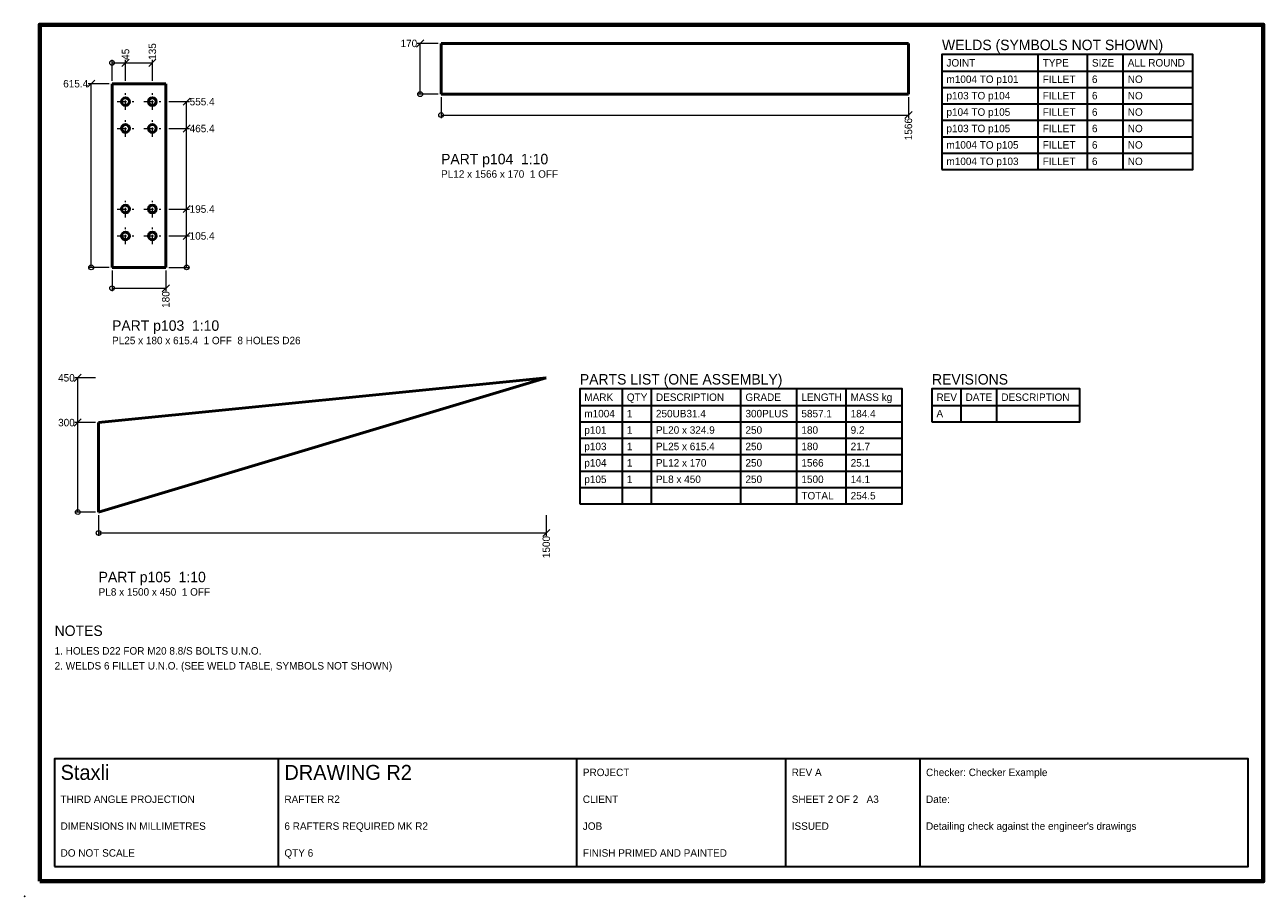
# Model space of a CAD drawing. Header units: millimetres. Extents: x 0 to 855, y 0 to 292.
# Tile 5 of 5: x 440 to 855, y 0 to 292. Entities that reach past the tile are written whole.
import ezdxf
from ezdxf.enums import TextEntityAlignment as Align

# ---------------------------------------------------------------- set-up
doc = ezdxf.new("R2010")
doc.units = ezdxf.units.MM
doc.linetypes.add('CENTER', pattern=[5.08, 3.175, -0.635, 0.635, -0.635])
for name, color, linetype, lineweight in [('BORDER', 7, 'Continuous', 70), ('CENTRE', 1, 'CENTER', 18), ('DIMENSION', 4, 'Continuous', 18), ('TEXT', 2, 'Continuous', 25), ('TITLE', 7, 'Continuous', 35), ('VISIBLE', 7, 'Continuous', 50)]:
    doc.layers.add(name, color=color, linetype=linetype, lineweight=lineweight)
doc.layers.add('DIM_NOTES', color=8, linetype='Continuous', plot=False)

msp = doc.modelspace()

# ---------------------------------------------------------------- linework, layer by layer
at = {"layer": 'BORDER'}
msp.add_lwpolyline([(445, 5), (855, 5), (855, 292), (445, 292)], close=True, dxfattribs=at)
at = {"layer": 'CENTRE'}
for points in [[(470.95, 266.25), (476.55, 266.25)], [(473.75, 263.45), (473.75, 269.05)], [(479.95, 266.25), (485.55, 266.25)], [(482.75, 263.45), (482.75, 269.05)], [(473.75, 254.45), (473.75, 260.05)], [(482.75, 254.45), (482.75, 260.05)], [(470.95, 257.25), (476.55, 257.25)], [(479.95, 257.25), (485.55, 257.25)], [(473.75, 227.45), (473.75, 233.05)], [(482.75, 227.45), (482.75, 233.05)], [(470.95, 230.25), (476.55, 230.25)], [(479.95, 230.25), (485.55, 230.25)], [(470.95, 221.25), (476.55, 221.25)], [(473.75, 218.45), (473.75, 224.05)], [(479.95, 221.25), (485.55, 221.25)], [(482.75, 218.45), (482.75, 224.05)]]:
    msp.add_lwpolyline(points, dxfattribs=at)
at = {"layer": 'DIM_NOTES'}
msp.add_point((440, 0), dxfattribs=at)
msp.add_point((440, 0), dxfattribs=at)
msp.add_point((440, 0), dxfattribs=at)
msp.add_point((440, 0), dxfattribs=at)
msp.add_point((440, 0), dxfattribs=at)
msp.add_point((440, 0), dxfattribs=at)
msp.add_point((440, 0), dxfattribs=at)
msp.add_point((440, 0), dxfattribs=at)
msp.add_point((440, 0), dxfattribs=at)
msp.add_point((440, 0), dxfattribs=at)
msp.add_point((440, 0), dxfattribs=at)
msp.add_point((440, 0), dxfattribs=at)
msp.add_point((440, 0), dxfattribs=at)
msp.add_point((440, 0), dxfattribs=at)
msp.add_point((440, 0), dxfattribs=at)
msp.add_point((440, 0), dxfattribs=at)
msp.add_point((440, 0), dxfattribs=at)
msp.add_point((440, 0), dxfattribs=at)
msp.add_point((440, 0), dxfattribs=at)
msp.add_point((440, 0), dxfattribs=at)
msp.add_point((440, 0), dxfattribs=at)
msp.add_point((440, 0), dxfattribs=at)
msp.add_point((440, 0), dxfattribs=at)
msp.add_point((440, 0), dxfattribs=at)
msp.add_point((440, 0), dxfattribs=at)
msp.add_point((440, 0), dxfattribs=at)
msp.add_point((440, 0), dxfattribs=at)
at = {"layer": 'DIMENSION'}
for points in [[(571.3, 284.55), (573.7, 286.95)], [(578.5, 285.75), (571.5, 285.75)], [(572.5, 268.75), (572.5, 285.75)], [(469.25, 273.25), (469.25, 280.25)], [(469.25, 279.25), (482.75, 279.25)], [(472.55, 278.05), (474.95, 280.45)], [(473.75, 273.25), (473.75, 280.25)], [(481.55, 278.05), (483.95, 280.45)], [(482.75, 273.25), (482.75, 280.25)], [(461.05, 271.05), (463.45, 273.45)], [(468.25, 272.25), (461.25, 272.25)], [(462.25, 210.712), (462.25, 272.25)], [(488.25, 266.25), (495.25, 266.25)], [(493.05, 265.05), (495.45, 267.45)], [(494.25, 210.712), (494.25, 266.25)], [(578.5, 268.75), (571.5, 268.75)], [(579.5, 267.75), (579.5, 260.75)], [(736.105, 267.75), (736.105, 260.75)], [(579.5, 261.75), (736.105, 261.75)], [(734.905, 260.55), (737.305, 262.95)], [(493.05, 256.05), (495.45, 258.45)], [(488.25, 257.25), (495.25, 257.25)], [(488.25, 230.25), (495.25, 230.25)], [(493.05, 229.05), (495.45, 231.45)], [(488.25, 221.25), (495.25, 221.25)], [(493.05, 220.05), (495.45, 222.45)], [(468.25, 210.712), (461.25, 210.712)], [(469.25, 209.712), (469.25, 202.712)], [(487.25, 209.712), (487.25, 202.712)], [(488.25, 210.712), (495.25, 210.712)], [(469.25, 203.712), (487.25, 203.712)], [(486.05, 202.512), (488.45, 204.912)], [(456.55, 172.512), (458.95, 174.912)], [(463.75, 173.712), (456.75, 173.712)], [(457.75, 128.712), (457.75, 173.712)], [(456.55, 157.512), (458.95, 159.912)], [(463.75, 158.712), (456.75, 158.712)], [(463.75, 128.712), (456.75, 128.712)], [(464.75, 127.712), (464.75, 120.712)], [(614.75, 127.712), (614.75, 120.712)], [(464.75, 121.712), (614.75, 121.712)], [(613.55, 120.512), (615.95, 122.912)]]:
    msp.add_lwpolyline(points, dxfattribs=at)
for centre in [(469.25, 279.25), (572.5, 268.75), (579.5, 261.75), (462.25, 210.712), (494.25, 210.712), (469.25, 203.712), (457.75, 128.712), (464.75, 121.712)]:
    msp.add_circle(centre, 0.8, dxfattribs=at)
at = {"layer": 'TITLE'}
for points in [[(747.355, 243.5), (831.355, 243.5), (831.355, 282), (747.355, 282)], [(626, 131.462), (734, 131.462), (734, 169.962), (626, 169.962)], [(744, 158.962), (793.5, 158.962), (793.5, 169.962), (744, 169.962)], [(450, 10), (850, 10), (850, 46), (450, 46)]]:
    msp.add_lwpolyline(points, close=True, dxfattribs=at)
for points in [[(779.605, 243.5), (779.605, 282)], [(796.105, 243.5), (796.105, 282)], [(808.105, 243.5), (808.105, 282)], [(747.355, 276.5), (831.355, 276.5)], [(747.355, 271), (831.355, 271)], [(747.355, 265.5), (831.355, 265.5)], [(747.355, 260), (831.355, 260)], [(747.355, 254.5), (831.355, 254.5)], [(747.355, 249), (831.355, 249)], [(640.25, 131.462), (640.25, 169.962)], [(650, 131.462), (650, 169.962)], [(680, 131.462), (680, 169.962)], [(698.75, 131.462), (698.75, 169.962)], [(715.25, 131.462), (715.25, 169.962)], [(753.75, 158.962), (753.75, 169.962)], [(765.75, 158.962), (765.75, 169.962)], [(626, 164.462), (734, 164.462)], [(744, 164.462), (793.5, 164.462)], [(626, 158.962), (734, 158.962)], [(626, 153.462), (734, 153.462)], [(626, 147.962), (734, 147.962)], [(626, 142.462), (734, 142.462)], [(626, 136.962), (734, 136.962)], [(525, 10), (525, 46)], [(625, 10), (625, 46)], [(695, 10), (695, 46)], [(740, 10), (740, 46)]]:
    msp.add_lwpolyline(points, dxfattribs=at)
at = {"layer": 'VISIBLE'}
for points in [[(579.5, 268.75), (579.5, 285.75)], [(579.5, 285.75), (736.105, 285.75)], [(736.105, 268.75), (736.105, 285.75)], [(469.25, 210.712), (469.25, 272.25)], [(469.25, 272.25), (487.25, 272.25)], [(487.25, 210.712), (487.25, 272.25)], [(579.5, 268.75), (736.105, 268.75)], [(469.25, 210.712), (487.25, 210.712)], [(464.75, 128.712), (614.75, 173.712)], [(464.75, 158.712), (614.75, 173.712)], [(464.75, 128.712), (464.75, 158.712)]]:
    msp.add_lwpolyline(points, dxfattribs=at)
for centre in [(473.75, 266.25), (482.75, 266.25), (473.75, 257.25), (482.75, 257.25), (473.75, 230.25), (482.75, 230.25), (473.75, 221.25), (482.75, 221.25)]:
    msp.add_circle(centre, 1.3, dxfattribs=at)

# ---------------------------------------------------------------- texts
at = {"layer": 'TEXT'}
for s, p in [('170', (571.5, 284.5)), ('615.4', (461.25, 271)), ('450', (456.75, 172.462)), ('300', (456.75, 157.462))]:
    msp.add_text(s, height=2.5, dxfattribs=at).set_placement(p, align=Align.RIGHT)
for s, height, p in [('WELDS (SYMBOLS NOT SHOWN)', 3.5, (747.355, 283.5)), ('JOINT', 2.5, (748.855, 278)), ('TYPE', 2.5, (781.105, 278)), ('SIZE', 2.5, (797.605, 278)), ('ALL ROUND', 2.5, (809.605, 278)), ('m1004 TO p101', 2.5, (748.855, 272.5)), ('FILLET', 2.5, (781.105, 272.5)), ('6', 2.5, (797.605, 272.5)), ('NO', 2.5, (809.605, 272.5)), ('555.4', 2.5, (495.25, 265)), ('p103 TO p104', 2.5, (748.855, 267)), ('FILLET', 2.5, (781.105, 267)), ('6', 2.5, (797.605, 267)), ('NO', 2.5, (809.605, 267)), ('p104 TO p105', 2.5, (748.855, 261.5)), ('FILLET', 2.5, (781.105, 261.5)), ('6', 2.5, (797.605, 261.5)), ('NO', 2.5, (809.605, 261.5)), ('465.4', 2.5, (495.25, 256)), ('p103 TO p105', 2.5, (748.855, 256)), ('FILLET', 2.5, (781.105, 256)), ('6', 2.5, (797.605, 256)), ('NO', 2.5, (809.605, 256)), ('m1004 TO p105', 2.5, (748.855, 250.5)), ('FILLET', 2.5, (781.105, 250.5)), ('6', 2.5, (797.605, 250.5)), ('NO', 2.5, (809.605, 250.5)), ('PART p104  1:10', 3.5, (579.5, 245.25)), ('m1004 TO p103', 2.5, (748.855, 245)), ('FILLET', 2.5, (781.105, 245)), ('6', 2.5, (797.605, 245)), ('NO', 2.5, (809.605, 245)), ('PL12 x 1566 x 170  1 OFF', 2.5, (579.5, 240.75)), ('195.4', 2.5, (495.25, 229)), ('105.4', 2.5, (495.25, 220)), ('PART p103  1:10', 3.5, (469.25, 189.462)), ('PL25 x 180 x 615.4  1 OFF  8 HOLES D26', 2.5, (469.25, 184.962)), ('PARTS LIST (ONE ASSEMBLY)', 3.5, (626, 171.462)), ('REVISIONS', 3.5, (744, 171.462)), ('MARK', 2.5, (627.5, 165.962)), ('QTY', 2.5, (641.75, 165.962)), ('DESCRIPTION', 2.5, (651.5, 165.962)), ('GRADE', 2.5, (681.5, 165.962)), ('LENGTH', 2.5, (700.25, 165.962)), ('MASS kg', 2.5, (716.75, 165.962)), ('REV', 2.5, (745.5, 165.962)), ('DATE', 2.5, (755.25, 165.962)), ('DESCRIPTION', 2.5, (767.25, 165.962)), ('m1004', 2.5, (627.5, 160.462)), ('1', 2.5, (641.75, 160.462)), ('250UB31.4', 2.5, (651.5, 160.462)), ('300PLUS', 2.5, (681.5, 160.462)), ('5857.1', 2.5, (700.25, 160.462)), ('184.4', 2.5, (716.75, 160.462)), ('A', 2.5, (745.5, 160.462)), ('p101', 2.5, (627.5, 154.962)), ('1', 2.5, (641.75, 154.962)), ('PL20 x 324.9', 2.5, (651.5, 154.962)), ('250', 2.5, (681.5, 154.962)), ('180', 2.5, (700.25, 154.962)), ('9.2', 2.5, (716.75, 154.962)), ('p103', 2.5, (627.5, 149.462)), ('1', 2.5, (641.75, 149.462)), ('PL25 x 615.4', 2.5, (651.5, 149.462)), ('250', 2.5, (681.5, 149.462)), ('180', 2.5, (700.25, 149.462)), ('21.7', 2.5, (716.75, 149.462)), ('p104', 2.5, (627.5, 143.962)), ('1', 2.5, (641.75, 143.962)), ('PL12 x 170', 2.5, (651.5, 143.962)), ('250', 2.5, (681.5, 143.962)), ('1566', 2.5, (700.25, 143.962)), ('25.1', 2.5, (716.75, 143.962)), ('p105', 2.5, (627.5, 138.462)), ('1', 2.5, (641.75, 138.462)), ('PL8 x 450', 2.5, (651.5, 138.462)), ('250', 2.5, (681.5, 138.462)), ('1500', 2.5, (700.25, 138.462)), ('14.1', 2.5, (716.75, 138.462)), ('TOTAL', 2.5, (700.25, 132.962)), ('254.5', 2.5, (716.75, 132.962)), ('PART p105  1:10', 3.5, (464.75, 105.212)), ('PL8 x 1500 x 450  1 OFF', 2.5, (464.75, 100.712)), ('NOTES', 3.5, (450, 87.212)), ('1. HOLES D22 FOR M20 8.8/S BOLTS U.N.O.', 2.5, (450, 80.962)), ('2. WELDS 6 FILLET U.N.O. (SEE WELD TABLE, SYMBOLS NOT SHOWN)', 2.5, (450, 75.962)), ('Staxli', 5, (452, 39)), ('DRAWING R2', 5, (527, 39)), ('PROJECT', 2.5, (627, 40.25)), ('REV A', 2.5, (697, 40.25)), ('Checker: Checker Example', 2.5, (742, 40.25)), ('THIRD ANGLE PROJECTION', 2.5, (452, 31.25)), ('RAFTER R2', 2.5, (527, 31.25)), ('CLIENT', 2.5, (627, 31.25)), ('SHEET 2 OF 2   A3', 2.5, (697, 31.25)), ('Date:', 2.5, (742, 31.25)), ("Detailing check against the engineer's drawings", 2.5, (742, 22.25)), ('DIMENSIONS IN MILLIMETRES', 2.5, (452, 22.25)), ('6 RAFTERS REQUIRED MK R2', 2.5, (527, 22.25)), ('JOB', 2.5, (627, 22.25)), ('ISSUED', 2.5, (697, 22.25)), ('DO NOT SCALE', 2.5, (452, 13.25)), ('QTY 6', 2.5, (527, 13.25)), ('FINISH PRIMED AND PAINTED', 2.5, (627, 13.25))]:
    msp.add_text(s, height=height, dxfattribs=at).set_placement(p)
for s, p in [('45', (475, 280.25)), ('135', (484, 280.25))]:
    msp.add_text(s, height=2.5, rotation=90, dxfattribs=at).set_placement(p)
for s, p in [('1566', (737.355, 260.75)), ('180', (488.5, 202.712)), ('1500', (616, 120.712))]:
    msp.add_text(s, height=2.5, rotation=90, dxfattribs=at).set_placement(p, align=Align.RIGHT)

doc.saveas('drawing.dxf')
